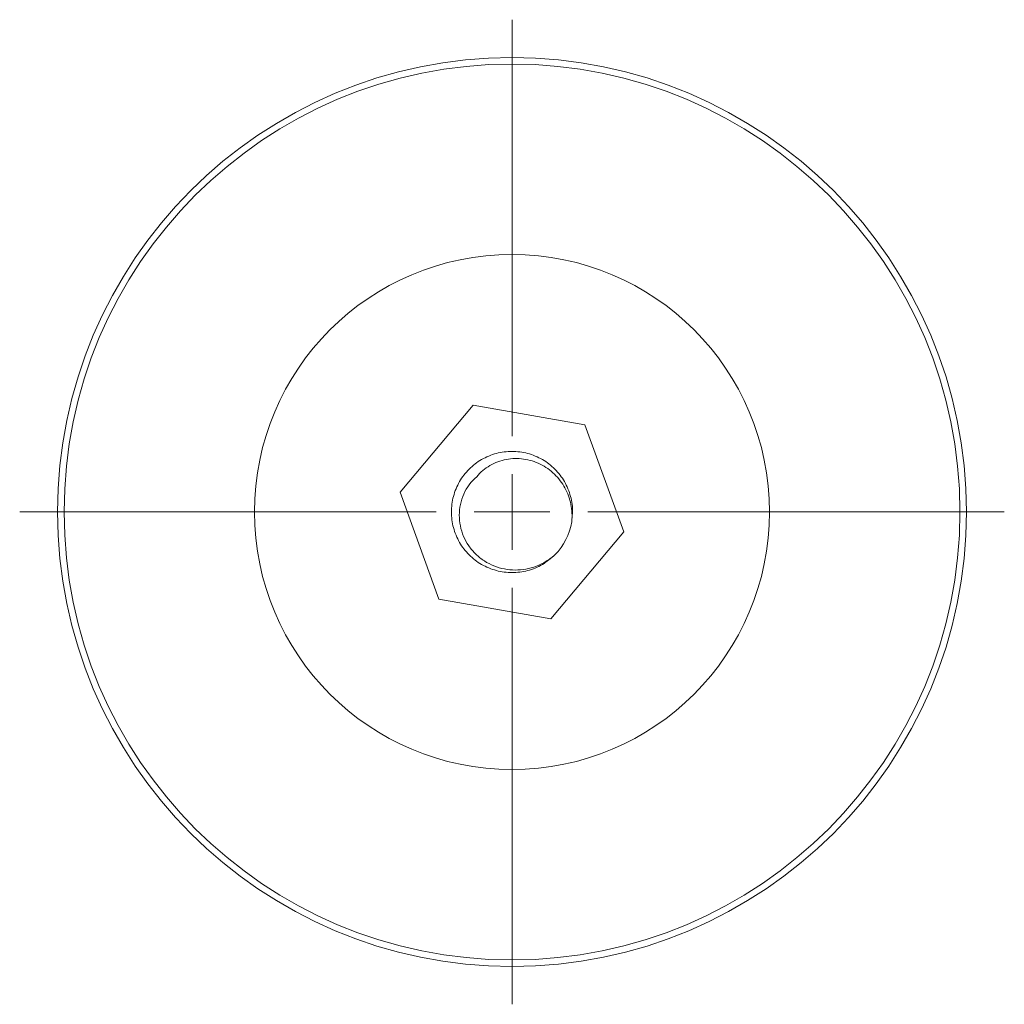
# Model space of a CAD drawing. Header units: millimetres. Extents: x 0 to 210, y 0 to 297.
# Tile 5 of 10: x 59 to 91, y 189 to 222. Entities that reach past the tile are written whole.
import ezdxf

# ---------------------------------------------------------------- set-up
doc = ezdxf.new("R2010")
doc.units = ezdxf.units.MM

# ---------------------------------------------------------------- blocks, each defined once
blk = doc.blocks.new('SW_CENTERMARKSYMBOL_0')
at = {"color": 0, "linetype": 'Continuous', "lineweight": 0}
for p, q in [((0, 2.5), (0, 16.25)), ((0, 0), (0, 1.25)), ((-2.5, 0), (-16.25, 0)), ((0, 0), (-1.25, 0)), ((0, 0), (0, -1.25)), ((0, 0), (1.25, 0)), ((2.5, 0), (16.25, 0)), ((0, -2.5), (0, -16.25))]:
    blk.add_line(p, q, dxfattribs=at)

msp = doc.modelspace()

# ---------------------------------------------------------------- linework, layer by layer
at = {"color": 7, "linetype": 'Continuous', "lineweight": 15}
for p, q in [((73.508, 209.226), (71.098, 206.353)), ((77.201, 208.577), (73.508, 209.226)), ((78.485, 205.053), (77.201, 208.577)), ((71.098, 206.353), (72.382, 202.829)), ((76.076, 202.18), (78.485, 205.053)), ((72.382, 202.829), (76.076, 202.18))]:
    msp.add_line(p, q, dxfattribs=at)
for radius in [15, 14.785, 8.5]:
    msp.add_circle((74.792, 205.703), radius, dxfattribs=at)
msp.add_arc((74.792, 205.703), 2, 315, 350.7741, dxfattribs=at)
for points, knots in [([(76.206, 204.289), (76.074, 204.175), (75.808, 203.947), (75.314, 203.75), (74.792, 203.68), (74.268, 203.749), (73.78, 203.951), (73.361, 204.273), (73.04, 204.691), (72.838, 205.179), (72.769, 205.703), (72.838, 206.227), (73.04, 206.715), (73.361, 207.133), (73.78, 207.455), (74.268, 207.657), (74.792, 207.726), (75.315, 207.657), (75.803, 207.455), (76.222, 207.133), (76.545, 206.714), (76.741, 206.227), (76.815, 205.805), (76.776, 205.564), (76.765, 205.495)], [0, 0, 0, 0, 0.046457, 0.093723, 0.140179, 0.186636, 0.233902, 0.280359, 0.326816, 0.374081, 0.420538, 0.466995, 0.514261, 0.560718, 0.607174, 0.65444, 0.700897, 0.747354, 0.79462, 0.841076, 0.887533, 0.934799, 0.981256, 1, 1, 1, 1]), ([(73.626, 206.869), (73.751, 207.017), (73.898, 207.139), (74.233, 207.334), (74.412, 207.401), (74.793, 207.473), (74.984, 207.476), (75.367, 207.423), (75.55, 207.367), (75.897, 207.197), (76.053, 207.086), (76.261, 206.885), (76.325, 206.812), (76.441, 206.66), (76.493, 206.58), (76.585, 206.411), (76.625, 206.323), (76.691, 206.143), (76.716, 206.051), (76.755, 205.864), (76.767, 205.767), (76.777, 205.575), (76.775, 205.479), (76.766, 205.382)], [0, 0, 0, 0, 0.125, 0.125, 0.25, 0.25, 0.375, 0.375, 0.5, 0.5, 0.625, 0.625, 0.6875, 0.6875, 0.75, 0.75, 0.8125, 0.8125, 0.875, 0.875, 0.9375, 0.9375, 1, 1, 1, 1]), ([(76.206, 204.289), (76.116, 204.208), (76.02, 204.137), (75.817, 204.013), (75.709, 203.959), (75.485, 203.873), (75.37, 203.841), (75.136, 203.798), (75.015, 203.787), (74.776, 203.788), (74.657, 203.799), (74.423, 203.845), (74.306, 203.879), (74.085, 203.969), (73.979, 204.023), (73.778, 204.154), (73.683, 204.23), (73.512, 204.395), (73.435, 204.486), (73.298, 204.684), (73.24, 204.79), (73.147, 205.009), (73.111, 205.124), (73.063, 205.36), (73.051, 205.478), (73.052, 205.717), (73.064, 205.839), (73.114, 206.072), (73.151, 206.185), (73.3, 206.514), (73.444, 206.709), (73.626, 206.869)], [0, 0, 0, 0, 0.0625, 0.0625, 0.125, 0.125, 0.1875, 0.1875, 0.25, 0.25, 0.3125, 0.3125, 0.375, 0.375, 0.4375, 0.4375, 0.5, 0.5, 0.5625, 0.5625, 0.625, 0.625, 0.6875, 0.6875, 0.75, 0.75, 0.8125, 0.8125, 0.875, 0.875, 1, 1, 1, 1])]:
    msp.add_open_spline(points, degree=3, knots=knots, dxfattribs=at)

# ---------------------------------------------------------------- block references
at = {"color": 7, "linetype": 'Continuous', "lineweight": 0}
msp.add_blockref('SW_CENTERMARKSYMBOL_0', (74.792, 205.703), dxfattribs=at)

doc.saveas('drawing.dxf')
